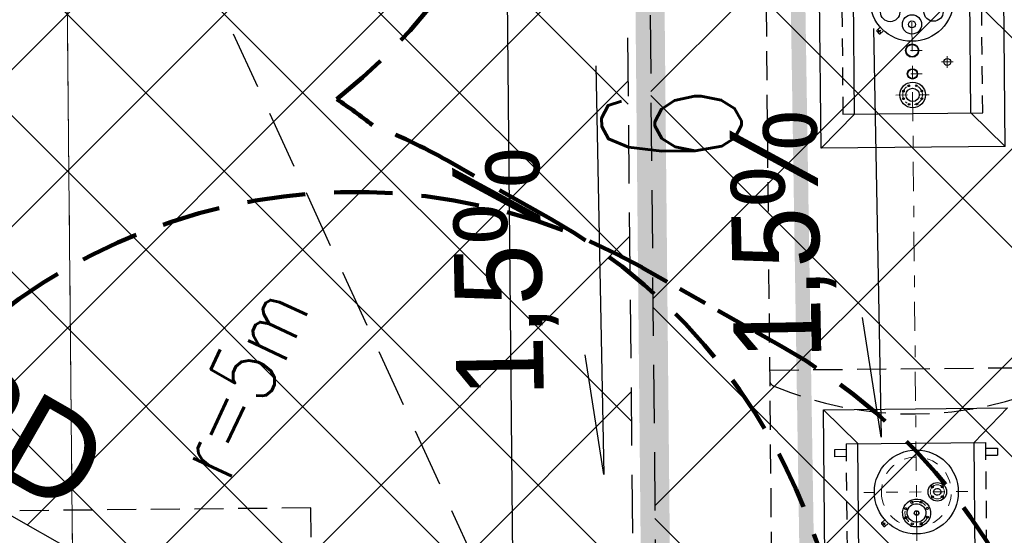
# Model space of a CAD drawing. Extents: x 8014 to 6635291, y -5609 to 5765892.
# Tile 42 of 158: x 6601155.62 to 6601164.07, y 5731792.84 to 5731797.27. Entities that reach past the tile are written whole.
import ezdxf
from ezdxf.enums import TextEntityAlignment as Align

# ---------------------------------------------------------------- set-up
doc = ezdxf.new("R2010")
doc.units = 0
doc.header["$PDSIZE"] = 0.75
for name, pattern in [('DASHDOT', [19.999999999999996, 13, -3.4, 0.2, -3.4]), ('DASHED', [0.75, 0.5, -0.25]), ('DASHED2', [0.375, 0.25, -0.125]), ('HIDDEN', [0.375, 0.25, -0.125]), ('HIDDEN2', [0.1875, 0.125, -0.0625]), ('OSIE', [1.04, 0.5, -0.25, 0.04, -0.25])]:
    doc.linetypes.add(name, pattern=pattern)
doc.layers.get('0').update_dxf_attribs({"linetype": 'CONTINUOUS'})
doc.layers.get('Defpoints').update_dxf_attribs({"linetype": 'CONTINUOUS'})
for name, color, linetype, lineweight in [('!m_spadki', 7, 'CONTINUOUS', 30), ('BK_Osie', 7, 'DASHDOT', 5), ('T_Osie', 7, 'OSIE', 9), ('T_str.5m', 150, 'HIDDEN', 100), ('T_str.ochr.8m', 40, 'HIDDEN', 60)]:
    doc.layers.add(name, color=color, linetype=linetype, lineweight=lineweight)
for name, color, linetype in [('300_ZBIORNIKI', 8, 'CONTINUOUS'), ('A-SZRAF- DROGI', 130, 'CONTINUOUS'), ('a_drogi', 4, 'CONTINUOUS'), ('a_zieleń', 80, 'CONTINUOUS'), ('droga p.poz', 22, 'CONTINUOUS'), ('Kraw', 7, 'CONTINUOUS'), ('Opisy', 1, 'CONTINUOUS'), ('T_opisy', 7, 'CONTINUOUS'), ('Wiaty', 2, 'CONTINUOUS'), ('Wymiarowanie', 7, 'CONTINUOUS')]:
    doc.layers.add(name, color=color, linetype=linetype)
doc.layers.add('AP_HATCH_DROGI', color=7, linetype='CONTINUOUS', lineweight=15, true_color=0x949494)
doc.styles.add('Arial', font='arial.ttf')
doc.styles.add('ROMANS', font='romans.shx', dxfattribs={"width": 0.7})
doc.dimstyles.new('DIM500', dxfattribs={"dimscale": 40, "dimtxt": 0.03, "dimasz": 0.01, "dimexe": 0, "dimexo": 0, "dimgap": 0.02, "dimtad": 1, "dimzin": 9, "dimdsep": 46, "dimtxsty": 'ROMANS', "dimblk": 'TICK1', "dimcen": 0, "dimse1": 1, "dimse2": 1, "dimclrd": 256, "dimclre": 7, "dimclrt": 6, "dimazin": 0, "dimtfac": 1, "dimtdec": 4, "dimtix": 1, "dimtmove": 2, "dimatfit": 3, "dimldrblk": 'TICK1', "dimfxl": 1, "dimtolj": 1, "dimtzin": 9, "dimarcsym": 0})

# ---------------------------------------------------------------- blocks, each defined once
blk = doc.blocks.new('TICK1')
at = {"color": 0}
for p, q in [((0, -1.4), (0, 1.4)), ((0, 1.110223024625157e-16), (-0.9999999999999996, 1.110223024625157e-16))]:
    blk.add_line(p, q, dxfattribs=at)
at = {"color": 2}
blk.add_line((-0.9999999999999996, -0.9999999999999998), (1, 1), dxfattribs=at)
blk = doc.blocks.new('*D113')
at = {"layer": 'Defpoints', "color": 0}
for p in [(6601157.980823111, 5731800.828557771), (6601158.082234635, 5731791.829117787), (6601159.85663036, 5731791.846089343)]:
    blk.add_point(p, dxfattribs=at)
at = {"layer": 'Wymiarowanie', "lineweight": -2}
blk.add_line((6601159.774377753, 5731800.445694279), (6601159.852804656, 5731792.246071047), dxfattribs=at)
at = {"layer": 'Wymiarowanie', "lineweight": -2, "xscale": 0.4, "yscale": 0.4, "zscale": 0.4}
for p, rotation in [((6601159.770552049, 5731800.845675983), 90.54800000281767), ((6601159.85663036, 5731791.846089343), 270.5480000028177)]:
    blk.add_blockref('TICK1', p, dxfattribs=dict(at, rotation=rotation))
at = {"layer": 'Wymiarowanie', "color": 6, "insert": (6601161.21352717, 5731796.359272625), "char_height": 1.2, "attachment_point": 5, "rotation": 270.5480000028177, "style": 'ROMANS'}
blk.add_mtext('\\A1;9', dxfattribs=at)
blk = doc.blocks.new('Z2')
at = {"layer": '300_ZBIORNIKI', "linetype": 'DASHED', "ltscale": 0.5}
for p, q in [((0.7755938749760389, 6.04577362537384e-05), (-13.6451573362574, -0.0009416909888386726)), ((-11.33626307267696, -0.001383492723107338), (-11.33606818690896, -2.5015719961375))]:
    blk.add_line(p, q, dxfattribs=at)
at = {"layer": '300_ZBIORNIKI', "linetype": 'Continuous', "extrusion": (-1.169236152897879e-07, -6.444334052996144e-08, 0.9999999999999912)}
for p, q in [((-13.66482246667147, -0.4608448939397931, 5.313195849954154e-08), (-11.68048719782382, -0.4607273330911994, 3.007615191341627e-07)), ((-11.68048719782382, -0.4607273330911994, 3.007615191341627e-07), (-11.68043118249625, -2.040992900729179, 2.009755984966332e-07)), ((-9.436657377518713, -0.4610508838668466, 5.313195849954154e-08), (-7.452322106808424, -0.4609333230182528, 3.007615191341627e-07)), ((-9.436601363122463, -2.041316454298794, -4.665396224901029e-08), (-9.436657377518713, -0.4610508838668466, 5.313195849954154e-08)), ((-9.14659824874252, -0.7516492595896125, 7.097686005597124e-08), (-9.436657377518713, -0.4610508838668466, 5.313195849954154e-08)), ((-13.3747633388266, -0.7514432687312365, 7.097686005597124e-08), (-11.9745279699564, -0.7513477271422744, 2.457161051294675e-07)), ((-9.14659824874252, -0.7516492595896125, 7.097686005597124e-08), (-7.746362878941, -0.7515537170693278, 2.457161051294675e-07)), ((-13.37470332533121, -1.750480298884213, 7.895704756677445e-09), (-11.97445979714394, -1.750415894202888, 1.826340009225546e-07)), ((-11.97446795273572, -1.750407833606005, 1.826334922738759e-07), (-11.68043118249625, -2.040992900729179, 2.009755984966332e-07)), ((-9.146538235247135, -1.750686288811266, 7.895704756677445e-09), (-9.436601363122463, -2.041316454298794, -4.665396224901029e-08)), ((-9.146538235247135, -1.750686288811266, 7.895704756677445e-09), (-7.74629470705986, -1.750621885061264, 1.826340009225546e-07)), ((-9.436601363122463, -2.041316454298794, -4.665396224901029e-08), (-7.452266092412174, -2.041198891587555, 2.009755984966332e-07))]:
    blk.add_line(p, q, dxfattribs=at)
at = {"layer": '300_ZBIORNIKI', "extrusion": (-1.169236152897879e-07, -6.444334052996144e-08, 0.9999999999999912)}
blk.add_line((-11.9745279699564, -0.7513477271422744, 2.457161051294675e-07), (-11.68048719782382, -0.4607273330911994, 3.007615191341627e-07), dxfattribs=at)
at = {"layer": '300_ZBIORNIKI', "linetype": 'DASHED', "ltscale": 0.4}
for p, q in [((-12.08467540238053, -0.6509699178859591), (-12.08467473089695, -0.5509699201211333)), ((-12.02467473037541, -0.5509703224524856), (-12.08467473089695, -0.5509699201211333)), ((-12.02467539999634, -0.6509703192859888), (-12.02467473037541, -0.5509703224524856)), ((-12.08468346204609, -1.850969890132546), (-12.08468413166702, -1.950969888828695)), ((-12.02468345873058, -1.850970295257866), (-12.02468413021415, -1.950970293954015)), ((-12.02468413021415, -1.950970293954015), (-12.08468413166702, -1.950969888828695))]:
    blk.add_line(p, q, dxfattribs=at)
at = {"layer": '300_ZBIORNIKI', "linetype": 'DASHED', "ltscale": 0.3}
for p, q in [((-11.97467540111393, -0.6509706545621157), (-13.37467542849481, -0.6509612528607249)), ((-7.746510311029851, -0.6511766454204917), (-9.146510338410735, -0.6511672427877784)), ((-13.37468348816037, -1.850961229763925), (-11.97468345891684, -1.850970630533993)), ((-9.146518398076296, -1.851167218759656), (-7.746518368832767, -1.851176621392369))]:
    blk.add_line(p, q, dxfattribs=at)
at = {"layer": '300_ZBIORNIKI', "linetype": 'Continuous'}
for p, q in [((-11.97467540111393, -0.6509706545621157), (-11.97468345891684, -1.850970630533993)), ((-9.146510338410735, -0.6511672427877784), (-9.146518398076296, -1.851167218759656)), ((-12.6873874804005, -0.9765076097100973), (-12.66506256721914, -1.002431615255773)), ((-12.66412904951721, -0.9498797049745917), (-12.68686148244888, -0.9694561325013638)), ((-12.6570775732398, -0.9504057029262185), (-12.63475266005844, -0.976329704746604)), ((-8.459222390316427, -0.9767136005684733), (-8.436897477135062, -1.002637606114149)), ((-8.435963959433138, -0.9500856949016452), (-8.4586963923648, -0.9696621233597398)), ((-8.428912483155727, -0.950611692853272), (-8.406587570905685, -0.97653569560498))]:
    blk.add_line(p, q, dxfattribs=at)
for centre, radius in [((-12.39468427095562, -1.250967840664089), 0.3600000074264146), ((-8.166519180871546, -1.251173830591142), 0.3600000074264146), ((-8.986514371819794, -1.251168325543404), 0.1100000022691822), ((-9.019041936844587, -1.172638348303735), 0.00750000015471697), ((-8.95398575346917, -1.1726387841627), 0.00750000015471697), ((-8.95398575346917, -1.1726387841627), 0.00750000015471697), ((-8.95398575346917, -1.1726387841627), 0.00750000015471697), ((-8.95398575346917, -1.1726387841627), 0.00750000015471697), ((-8.95398575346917, -1.1726387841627), 0.00750000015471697), ((-9.067640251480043, -1.219966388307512), 0.00750000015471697), ((-8.986514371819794, -1.251168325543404), 0.05700000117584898), ((-8.907984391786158, -1.218640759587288), 0.00750000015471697), ((-8.806519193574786, -1.251169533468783), 0.04408513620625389), ((-8.806519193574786, -1.251169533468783), 0.04000000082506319), ((-8.606519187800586, -1.251170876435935), 0.057), ((-8.606519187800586, -1.251170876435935), 0.05200000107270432), ((-9.065942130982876, -1.286469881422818), 0.00750000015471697), ((-9.019042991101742, -1.329697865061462), 0.00750000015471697), ((-8.953986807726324, -1.329698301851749), 0.00750000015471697), ((-8.907984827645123, -1.283696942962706), 0.00750000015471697), ((-8.907984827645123, -1.283696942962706), 0.00750000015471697), ((-8.907984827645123, -1.283696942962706), 0.00750000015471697), ((-8.706521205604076, -1.551170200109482), 0.03000000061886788)]:
    blk.add_circle(centre, radius, dxfattribs=at)
at = {"layer": '300_ZBIORNIKI', "linetype": 'Continuous', "extrusion": (-1.169236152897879e-07, -6.444334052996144e-08, 0.9999999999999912)}
for centre, radius in [((-8.274036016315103, -1.064946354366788, 1.035488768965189e-06), 0.0825138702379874), ((-8.381555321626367, -1.251172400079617, 1.035488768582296e-06), 0.0825138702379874), ((-8.381555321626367, -1.251172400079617, 1.035488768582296e-06), 0.03000504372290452), ((-8.274038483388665, -1.437399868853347, 1.035488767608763e-06), 0.08251387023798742)]:
    blk.add_circle(centre, radius, dxfattribs=at)
at = {"layer": '300_ZBIORNIKI'}
blk.add_circle((-12.39468427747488, -1.430967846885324), 0.07999999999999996, dxfattribs=at)
at = {"layer": '300_ZBIORNIKI', "linetype": 'DASHED', "ltscale": 0.5}
for centre, radius, start, end in [((-8.665538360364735, -1.250726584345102), 3.059145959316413, 156.5022813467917, 203.5066450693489), ((-11.42515348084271, -0.05094169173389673), 0.05, 90.00449036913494, 156.5022813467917)]:
    blk.add_arc(centre, radius, start, end, dxfattribs=at)
at = {"layer": '300_ZBIORNIKI', "linetype": 'DASHED', "lineweight": 5, "ltscale": 0.1}
blk.add_ellipse((-12.39468427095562, -1.250967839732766), major_axis=(-0.03251793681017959, 0.298232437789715), ratio=0.9999999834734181, start_param=4.5750873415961, end_param=10.85827264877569, dxfattribs=at)
at = {"layer": '300_ZBIORNIKI', "linetype": 'Continuous'}
for centre, major_axis, ratio, start_param, end_param in [((-12.68359874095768, -0.9732448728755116), (-0.003884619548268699, -0.003147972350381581), 0.9999999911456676, 4.742299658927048, 6.313095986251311), ((-12.66513761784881, -0.9705437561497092), (-0.003884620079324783, -0.003147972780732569), 0.9999995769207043, 5.848639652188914, 12.1318249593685), ((-12.66086631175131, -0.9536684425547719), (-0.003884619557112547, -0.003147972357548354), 0.9999999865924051, 3.171503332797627, 4.742299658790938), ((-8.455433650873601, -0.9734508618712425), (-0.003884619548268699, -0.003147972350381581), 0.9999999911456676, 4.742299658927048, 6.313095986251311), ((-8.436972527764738, -0.9707497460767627), (-0.003884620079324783, -0.003147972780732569), 0.9999995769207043, 5.848639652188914, 12.1318249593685), ((-8.43270122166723, -0.9538744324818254), (-0.003884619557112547, -0.003147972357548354), 0.9999999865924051, 3.171503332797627, 4.742299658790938)]:
    blk.add_ellipse(centre, major_axis=major_axis, ratio=ratio, start_param=start_param, end_param=end_param, dxfattribs=at)
at = {"layer": '300_ZBIORNIKI'}
for centre, major_axis, ratio, start_param, end_param in [((-12.57468426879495, -1.250967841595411), (0.01300717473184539, -0.1192929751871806), 0.9999999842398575, 4.400957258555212, 10.6841425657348), ((-12.57468426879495, -1.250967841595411), (0.07952864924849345, 0.008671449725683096), 0.9999999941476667, 2.830160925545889, 9.113346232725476), ((-12.61363136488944, -1.15886396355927), (0.000975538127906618, -0.008946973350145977), 0.9999999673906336, 1.259364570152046, 7.542549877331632), ((-12.53709674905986, -1.158300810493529), (0.0009755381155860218, -0.008946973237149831), 0.9999999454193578, 1.259364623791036, 7.542549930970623), ((-12.66735129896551, -1.213380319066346), (0.0009755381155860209, -0.00894697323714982), 0.9999999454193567, 1.259364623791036, 7.542549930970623), ((-12.57468426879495, -1.250967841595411), (0.002167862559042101, -0.01988216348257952), 0.9999998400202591, 4.400957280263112, 10.6841425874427), ((-12.57468426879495, -1.250967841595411), (0.01736903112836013, 0.00189384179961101), 0.9999997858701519, -0.3114317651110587, 5.971753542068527), ((-12.48258039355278, -1.212020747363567), (0.000975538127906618, -0.008946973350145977), 0.9999999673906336, 1.259364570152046, 7.542549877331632), ((-12.6667881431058, -1.28991493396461), (0.00894697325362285, 0.0009755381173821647), 0.9999999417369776, 2.830160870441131, 9.113346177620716), ((-12.61227178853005, -1.343634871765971), (0.00894697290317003, 0.0009755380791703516), 0.9999999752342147, -0.3114316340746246, 5.971753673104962), ((-12.53573717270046, -1.343071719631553), (0.000975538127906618, -0.008946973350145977), 0.9999999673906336, 1.259364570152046, 7.542549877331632), ((-12.48201723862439, -1.288555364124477), (0.000975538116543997, -0.008946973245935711), 0.9999998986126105, 4.400957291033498, 10.68414259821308), ((-12.43736503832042, -1.388287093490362), (0.00894697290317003, 0.0009755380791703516), 0.9999999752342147, -0.3114316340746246, 5.971753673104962), ((-12.39468427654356, -1.430967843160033), (0.02982324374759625, 0.003251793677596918), 0.9999999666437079, 2.830160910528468, 9.113346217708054), ((-12.35200351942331, -1.388287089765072), (0.00894697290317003, 0.0009755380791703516), 0.9999999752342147, -0.3114316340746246, 5.971753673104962), ((-12.43736503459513, -1.473648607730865), (0.00894697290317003, 0.0009755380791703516), 0.9999999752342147, -0.3114316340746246, 5.971753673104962), ((-12.35200352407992, -1.473648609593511), (0.00894697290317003, 0.0009755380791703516), 0.9999999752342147, -0.3114316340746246, 5.971753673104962)]:
    blk.add_ellipse(centre, major_axis=major_axis, ratio=ratio, start_param=start_param, end_param=end_param, dxfattribs=at)
at = {"layer": 'T_Osie', "ltscale": 0.2}
blk.add_line((-12.39468723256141, -1.692293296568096), (-12.39468123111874, -0.7988308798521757), dxfattribs=at)
at = {"layer": 'T_Osie', "ltscale": 0.1}
for p, q in [((-12.65377140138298, -0.9607555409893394, 0.0001527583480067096), (-12.676503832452, -0.9803319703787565, 0.0001527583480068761)), ((-12.67492583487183, -0.9591775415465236, 0.0001527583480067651), (-12.65534940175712, -0.9819099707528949, 0.0001527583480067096)), ((-8.42560631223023, -0.9609615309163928, 0.0001527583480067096), (-8.448338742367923, -0.9805379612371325, 0.0001527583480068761)), ((-8.44676074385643, -0.959383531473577, 0.0001527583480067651), (-8.427184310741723, -0.9821159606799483, 0.0001527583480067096))]:
    blk.add_line(p, q, dxfattribs=at)
at = {"layer": 'T_Osie', "ltscale": 0.11}
for p, q in [((-8.986513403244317, -1.10721090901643), (-8.986515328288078, -1.393749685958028)), ((-8.806519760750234, -1.336036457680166), (-8.80651859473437, -1.162402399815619)), ((-8.606512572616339, -1.336037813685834), (-8.606526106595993, -1.162403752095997)), ((-8.606519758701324, -1.336037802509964), (-8.606518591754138, -1.162403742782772)), ((-8.706520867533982, -1.501170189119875), (-8.706521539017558, -1.601170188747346)), ((-8.656521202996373, -1.551170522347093), (-8.756521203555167, -1.551169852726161))]:
    blk.add_line(p, q, dxfattribs=at)
at = {"layer": 'T_Osie', "ltscale": 0.5}
blk.add_line((1.237773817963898, -1.250469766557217), (-15.37026812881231, -1.251412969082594), dxfattribs=at)
at = {"layer": 'T_Osie', "ltscale": 0.07}
for centre, radius in [((-8.986514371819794, -1.251168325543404), 0.08500000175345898), ((-12.39468427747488, -1.430967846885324), 0.06035970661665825)]:
    blk.add_circle(centre, radius, dxfattribs=at)
blk.add_ellipse((-12.57468426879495, -1.250967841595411), major_axis=(0.09941081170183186, 0.01083931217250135), ratio=0.9999999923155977, start_param=2.830160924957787, end_param=9.113346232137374, dxfattribs=at)

msp = doc.modelspace()

# ---------------------------------------------------------------- hatches: boundary and pattern name
at = {"layer": 'A-SZRAF- DROGI', "linetype": 'ByBlock', "lineweight": 0}
h = msp.add_hatch(dxfattribs=at)
h.set_pattern_fill('ANSI37', color=253, scale=3, style=0)
h.set_pattern_definition([(45, (3365827.470421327, 2822255.75228963), (-0.2651650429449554, 0.2651650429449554), []), (135, (3365827.470421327, 2822255.75228963), (-0.2651650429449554, -0.2651650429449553), [])])
h.paths.add_polyline_path([(6601164.801, 5731825.446), (6601168.790559, 5731826.947746), (6601168.820585, 5731824.474329), (6601166.454, 5731823.503)])
edge = h.paths.add_edge_path()
edge.add_line((6601172.476, 5731825.895), (6601172.4105, 5731828.025676))
edge.add_line((6601172.4105, 5731828.025676), (6601173.992, 5731828.189))
edge.add_arc((6601186.03492027, 5732243.680015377), 415.665509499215, 268.3397586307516, 269.9116548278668)
edge.add_line((6601185.394, 5731828.015), (6601205.043, 5731828.193))
edge.add_line((6601205.043, 5731828.193), (6601225.2324, 5731828.343))
edge.add_line((6601225.2324, 5731828.343), (6601245.168, 5731828.586))
edge.add_line((6601245.168, 5731828.586), (6601245.54301782, 5731828.590239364))
edge.add_line((6601245.54301782, 5731828.590239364), (6601246.883624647, 5731826.593755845))
edge.add_line((6601246.883624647, 5731826.593755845), (6601221.789705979, 5731826.309230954))
edge.add_line((6601221.789705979, 5731826.309230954), (6601205.136, 5731826.031))
edge.add_line((6601205.136, 5731826.031), (6601185.273, 5731825.848))
edge.add_line((6601185.273, 5731825.848), (6601173.834, 5731826.053))
edge.add_line((6601173.834, 5731826.053), (6601172.476, 5731825.895))
edge = h.paths.add_edge_path()
edge.add_line((6601111.994, 5731733.86), (6601109.203, 5731750.836))
edge.add_line((6601109.203, 5731750.836), (6601106.88, 5731760.994))
edge.add_line((6601106.88, 5731760.994), (6601102.557, 5731779.174))
edge.add_line((6601102.557, 5731779.174), (6601096.809, 5731802.335))
edge.add_line((6601096.809, 5731802.335), (6601093.3935, 5731815.0755))
edge.add_arc((6601112.890643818, 5731821.406846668), 20.49937969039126, 186.6456011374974, 197.9902726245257, ccw=False)
edge.add_arc((6601104.100382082, 5731821.197027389), 11.77172068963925, 157.093056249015, 190.5856574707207, ccw=False)
edge.add_line((6601093.257, 5731825.779000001), (6601095.519, 5731824.743))
edge.add_line((6601095.519, 5731824.743), (6601101.325, 5731802.801))
edge.add_line((6601101.325, 5731802.801), (6601106.886, 5731780.522))
edge.add_line((6601106.886, 5731780.522), (6601111.376, 5731762.136))
edge.add_line((6601111.376, 5731762.136), (6601116.585, 5731733.745))
edge.add_line((6601116.585, 5731733.745), (6601117.929, 5731724.497))
edge.add_line((6601117.929, 5731724.497), (6601120.174581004, 5731712.998631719))
edge.add_line((6601120.174581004, 5731712.998631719), (6601122.073782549, 5731714.127215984))
edge.add_line((6601122.073782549, 5731714.127215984), (6601119.954, 5731724.963))
edge.add_line((6601119.954, 5731724.963), (6601118.634, 5731734.045))
edge.add_line((6601118.634, 5731734.045), (6601113.329, 5731762.836))
edge.add_line((6601113.329, 5731762.836), (6601108.915, 5731781.012))
edge.add_line((6601108.915, 5731781.012), (6601103.286, 5731803.464))
edge.add_line((6601103.286, 5731803.464), (6601098.333, 5731822.44))
edge.add_line((6601098.333, 5731822.44), (6601100.26, 5731826.8))
edge.add_line((6601100.26, 5731826.8), (6601104.18, 5731826.61))
edge.add_line((6601104.18, 5731826.61), (6601124.59, 5731825.705))
edge.add_arc((6601125.610328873, 5731847.683485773), 22.00215689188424, 254.8648362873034, 267.34201003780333, ccw=False)
edge.add_line((6601119.865631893, 5731826.444527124), (6601114.201632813, 5731827.976553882))
edge.add_arc((6601110.333611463, 5731814.50400797), 14.01681427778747, 73.98101766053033, 84.72925958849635)
edge.add_line((6601111.621225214, 5731828.46155551), (6601104.31, 5731828.801))
edge.add_line((6601104.31, 5731828.801), (6601098.736000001, 5731829.044))
edge.add_arc((6601099.467862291, 5731836.320540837), 7.313252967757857, 237.4214308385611, 264.25660123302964, ccw=False)
edge.add_line((6601095.530000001, 5731830.158), (6601092.874, 5731826.011))
edge.add_arc((6601101.918260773, 5731821.943692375), 9.916735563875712, 155.7860047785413, 175.0173574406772)
edge.add_arc((6601112.859662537, 5731821.4016454), 20.86790340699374, 176.1439813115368, 198.0522861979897)
edge.add_line((6601093.019, 5731814.935), (6601096.416, 5731802.213))
edge.add_line((6601096.416, 5731802.213), (6601102.139, 5731779.125))
edge.add_line((6601102.139, 5731779.125), (6601106.492, 5731760.912))
edge.add_line((6601106.492, 5731760.912), (6601108.825, 5731750.719))
edge.add_line((6601108.825, 5731750.719), (6601111.607, 5731733.785))
edge.add_line((6601111.607, 5731733.785), (6601115.11, 5731713.014))
edge.add_line((6601115.11, 5731713.014), (6601115.782940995, 5731710.388937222))
edge.add_line((6601115.782940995, 5731710.388937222), (6601116.122591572, 5731710.590771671))
edge.add_line((6601116.122591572, 5731710.590771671), (6601115.488, 5731713.094))
edge.add_line((6601115.488, 5731713.094), (6601113.741, 5731723.477))
edge.add_line((6601113.741, 5731723.477), (6601111.994, 5731733.86))
at = {"layer": 'a_drogi', "transparency": 33554687}
h = msp.add_hatch(dxfattribs=at)
h.set_pattern_fill('ANSI37', color=256, scale=0.3, style=0)
h.set_pattern_definition([(45, (100, 0), (-0.6735192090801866, 0.6735192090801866), []), (135, (100, 0), (-0.6735192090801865, -0.6735192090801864), [])])
edge = h.paths.add_edge_path()
edge.add_line((6601156.487364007, 5731801.622355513), (6601153.287513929, 5731801.591380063))
edge.add_arc((6601153.295257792, 5731800.791417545), 0.7999999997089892, 90.55462195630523, 270.5546219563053)
edge.add_line((6601153.303001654, 5731799.991455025), (6601156.502851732, 5731800.022430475))
edge.add_arc((6601156.49510787, 5731800.822392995), 0.7999999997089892, 270.5546219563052, 90.55462195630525)
edge = h.paths.add_edge_path()
edge.add_arc((6601157.327132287, 5731807.931587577), 0.8000000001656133, 270.5546218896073, 90.55462195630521)
edge.add_line((6601157.319388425, 5731808.731550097), (6601153.219584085, 5731808.691010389))
edge.add_arc((6601153.227327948, 5731807.89104787), 0.7999999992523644, 90.55462202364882, 270.5546218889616)
edge.add_line((6601153.23507181, 5731807.091085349), (6601157.334876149, 5731807.131625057))
edge = h.paths.add_edge_path()
edge.add_line((6601159.446082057, 5731790.794692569), (6601153.363321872, 5731794.254487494))
edge.add_arc((6601153.044311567, 5731793.51549608), 0.80490737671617, 66.65094559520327, 233.9990526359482)
edge.add_line((6601152.571188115, 5731792.864320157), (6601158.681068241, 5731789.415201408))
edge.add_arc((6601159.07858461, 5731790.096623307), 0.7888948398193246, 239.742291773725, 62.23550981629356)
h.paths.add_polyline_path([(6601160.91675098, 5731788.964647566), (6601160.693268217, 5731811.363524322), (6601151.093717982, 5731811.270597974), (6601151.280260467, 5731788.871363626), (6601160.91675098, 5731788.964647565)], is_closed=False)
at = {"layer": 'a_zieleń', "transparency": 33554687}
h = msp.add_hatch(dxfattribs=at)
h.set_pattern_fill('ANSI31', color=256, scale=2, angle=0.5415578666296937)
h.set_pattern_definition([(45.5415578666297, (6600987.53512271, 5732094.771343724), (-0.1784396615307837, 0.1750979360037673), [])])
edge = h.paths.add_edge_path()
edge.add_line((6601184.522925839, 5731785.715408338), (6601184.766921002, 5731785.473322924))
edge.add_line((6601184.766921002, 5731785.473322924), (6601208.79, 5731802.27))
edge.add_line((6601208.79, 5731802.27), (6601211.05, 5731814.48))
edge.add_line((6601211.05, 5731814.48), (6601142.150843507, 5731813.822858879))
edge.add_arc((6601143.69840858, 5731819.101553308), 5.500870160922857, 253.6603434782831, 270.5475106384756)
edge.add_line((6601143.750973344, 5731813.6009343), (6601191.033618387, 5731814.053326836))
edge.add_arc((6601191.121506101, 5731812.113382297), 1.941934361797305, 359.83740764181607, 92.59396805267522, ccw=False)
edge.add_line((6601193.063432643, 5731812.107871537), (6601193.07399525, 5731811.003901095))
edge.add_line((6601193.07399525, 5731811.003901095), (6601197.383252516, 5731811.044963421))
edge.add_line((6601197.383252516, 5731811.044963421), (6601197.425292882, 5731806.620725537))
edge.add_line((6601197.425292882, 5731806.620725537), (6601199.73158594, 5731806.642472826))
edge.add_line((6601199.73158594, 5731806.642472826), (6601199.802988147, 5731799.171269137))
edge.add_line((6601199.802988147, 5731799.171269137), (6601197.516155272, 5731797.164784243))
edge.add_line((6601197.516155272, 5731797.164784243), (6601194.215775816, 5731797.133052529))
edge.add_line((6601194.215775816, 5731797.133052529), (6601194.250820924, 5731793.47024802))
edge.add_arc((6601191.537576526, 5731793.658273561), 2.719751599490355, 281.08944697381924, 356.0357887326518, ccw=False)
edge.add_line((6601192.060696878, 5731790.989304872), (6601185.152182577, 5731786.155675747))
edge.add_arc((71774552.68679601, -87417922.68084788), 113685689.9179969, 124.9790439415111, 124.9790443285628)
h.paths.add_polyline_path([(6601204.905956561, 5731809.178180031), (6601202.576515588, 5731808.578882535), (6601203.741236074, 5731808.878531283)], flags=16)
h = msp.add_hatch(dxfattribs=at)
h.set_pattern_fill('ANSI31', color=256, scale=2, angle=0.5415578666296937)
h.set_pattern_definition([(45.54817982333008, (6607983.673137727, 5729436.441197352), (-0.1784598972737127, 0.175077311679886), [])])
edge = h.paths.add_edge_path()
edge.add_line((6601132.28887818, 5731807.911557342), (6601127.080955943, 5731807.902463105))
edge.add_line((6601127.080955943, 5731807.902463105), (6601127.042433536, 5731806.545763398))
edge.add_line((6601127.042433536, 5731806.545763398), (6601125.024000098, 5731806.574521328))
edge.add_line((6601125.024000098, 5731806.574521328), (6601123.865375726, 5731808.178802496))
edge.add_line((6601123.865375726, 5731808.178802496), (6601123.892619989, 5731810.090996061))
edge.add_line((6601123.892619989, 5731810.090996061), (6601127.092295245, 5731810.045408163))
edge.add_line((6601127.092295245, 5731810.045408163), (6601127.07886047, 5731809.102461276))
edge.add_line((6601127.07886047, 5731809.102461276), (6601132.973334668, 5731809.112754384))
edge.add_arc((6601141.258670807, 5731812.627467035), 8.999999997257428, 180.5464351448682, 202.9870849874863, ccw=False)
edge.add_line((6601132.259080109, 5731812.541634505), (6601132.247761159, 5731813.728432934))
edge.add_line((6601132.247761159, 5731813.728432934), (6601119.83, 5731813.61))
edge.add_line((6601119.83, 5731813.61), (6601154.4, 5731764.22))
edge.add_line((6601154.4, 5731764.22), (6601170.421137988, 5731775.462184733))
edge.add_line((6601170.421137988, 5731775.462184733), (6601167.795630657, 5731776.94312949))
edge.add_line((6601167.795630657, 5731776.94312949), (6601164.951398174, 5731771.897198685))
edge.add_line((6601164.951398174, 5731771.897198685), (6601163.57632974, 5731771.285145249))
edge.add_line((6601163.57632974, 5731771.285145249), (6601148.409338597, 5731779.830782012))
edge.add_line((6601148.409338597, 5731779.830782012), (6601150.867544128, 5731784.186563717))
edge.add_arc((6601153.830783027, 5731789.327859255), 5.934113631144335, 214.9282003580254, 240.0425568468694, ccw=False)
edge.add_line((6601148.96558026, 5731785.930285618), (6601146.46801821, 5731789.497160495))
edge.add_line((6601146.46801821, 5731789.497160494), (6601142.298628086, 5731786.729162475))
edge.add_line((6601142.298628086, 5731786.729162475), (6601135.134562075, 5731796.97315696))
edge.add_line((6601135.134562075, 5731796.97315696), (6601132.678694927, 5731795.250945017))
edge.add_line((6601132.678694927, 5731795.250945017), (6601128.604672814, 5731801.064981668))
edge.add_line((6601128.604672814, 5731801.064981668), (6601130.241763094, 5731802.2116806))
edge.add_line((6601130.241763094, 5731802.2116806), (6601128.230332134, 5731805.075452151))
edge.add_line((6601128.230332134, 5731805.075452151), (6601132.288878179, 5731807.911557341))
h.paths.add_polyline_path([(6601124.087608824, 5731807.273295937), (6601122.407785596, 5731810.036661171), (6601124.012220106, 5731807.36403475), (6601124.444687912, 5731807.376661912)])
at = {"layer": 'AP_HATCH_DROGI', "transparency": 33554687}
h = msp.add_hatch(dxfattribs=at)
h.set_pattern_fill('ANSI37', color=8, scale=0.4, style=0)
h.set_pattern_definition([(45, (-235.1363771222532, -0.007408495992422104), (-0.8980256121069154, 0.8980256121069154), []), (135, (-235.1363771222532, -0.007408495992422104), (-0.8980256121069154, -0.8980256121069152), [])])
h.paths.add_polyline_path([(6601193.249542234, 5731793.599106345), (6601193.023173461, 5731793.157140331), (6601192.537164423, 5731792.545996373), (6601191.365211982, 5731791.715704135), (6601183.212684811, 5731786.011685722), (6601182.497746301, 5731785.59703122), (6601181.617589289, 5731785.472365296), (6601180.787473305, 5731785.553877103), (6601179.223053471, 5731786.31994221), (6601177.752199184, 5731787.151714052), (6601177.339079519, 5731787.292707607), (6601176.353805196, 5731787.380852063), (6601169.258341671, 5731787.337031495), (6601168.753547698, 5731787.164823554), (6601168.391850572, 5731786.815376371), (6601168.269527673, 5731786.161551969), (6601168.290580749, 5731783.987948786), (6601168.488974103, 5731783.423273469), (6601168.945697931, 5731783.165323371), (6601175.69063093, 5731779.256652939), (6601170.30296666, 5731775.521471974), (6601167.794910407, 5731776.936167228), (6601167.128955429, 5731777.163692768), (6601166.526245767, 5731776.961653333), (6601165.767206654, 5731775.783688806), (6601163.33174438, 5731771.472463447), (6601149.285564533, 5731779.333072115), (6601151.242391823, 5731782.823348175, 0.4126509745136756), (6601150.866490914, 5731784.182768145, -0.1085287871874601), (6601148.96558026, 5731785.930285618), (6601146.409825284, 5731789.580268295, 0.3525795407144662), (6601145.069900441, 5731789.886280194), (6601141.732827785, 5731787.547236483), (6601129.630619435, 5731804.831204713), (6601132.978262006, 5731807.182528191, 0.4134176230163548), (6601133.224768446, 5731808.57313886, -0.1152150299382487), (6601132.259080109, 5731812.541634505), (6601132.249191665, 5731813.578443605), (6601191.12157696, 5731814.047908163), (6601191.993802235, 5731813.804172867), (6601192.465289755, 5731813.507952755), (6601192.845826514, 5731812.99932286), (6601193.051446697, 5731812.404393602), (6601193.047141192, 5731810.787722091), (6601189.71617973, 5731810.759041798), (6601189.71617973, 5731810.476779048), (6601189.478657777, 5731810.589941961), (6601189.137921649, 5731810.649778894), (6601188.638827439, 5731810.516336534), (6601188.455564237, 5731810.361099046), (6601188.183916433, 5731809.949719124), (6601188.300918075, 5731797.719288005), (6601188.593649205, 5731797.284428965), (6601189.24852946, 5731797.040421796), (6601189.730764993, 5731797.164266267), (6601189.9472133, 5731797.324671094), (6601190.197602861, 5731797.731115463, -0.05991203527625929), (6601190.100695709, 5731797.525527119), (6601190.166834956, 5731797.525527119), (6601193.211719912, 5731797.5521764), (6601193.249542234, 5731793.599106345)], is_closed=False)
h.paths.add_polyline_path([(6601150.891862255, 5731811.46124344), (6601160.891791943, 5731811.516907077), (6601161.10822189, 5731789.159091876), (6601151.108690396, 5731789.062293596)], flags=16)
h.paths.add_polyline_path([(6601183.692642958, 5731809.969609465), (6601184.392950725, 5731809.683450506), (6601184.692597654, 5731808.979128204), (6601184.811738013, 5731796.463292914), (6601184.682850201, 5731795.960525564), (6601184.52561327, 5731795.751385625), (6601184.137843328, 5731795.50636878), (6601183.821335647, 5731795.45177002), (6601168.207583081, 5731795.409667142), (6601167.268951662, 5731795.745236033), (6601166.254055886, 5731796.470527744), (6601165.426889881, 5731797.629044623), (6601165.163207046, 5731798.3539978), (6601165.033918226, 5731799.292866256), (6601165.009865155, 5731801.818820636), (6601164.931315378, 5731807.967476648), (6601165.324893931, 5731808.648588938), (6601165.820058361, 5731809.170203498), (6601166.435272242, 5731809.557882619), (6601167.143473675, 5731809.853225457)], flags=16)

# ---------------------------------------------------------------- linework, layer by layer
at = {"layer": '!m_spadki', "linetype": 'Continuous'}
for points in [[(6601162.945546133, 5731797.193174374), (6601163.012636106, 5731793.687478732), (6601162.852228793, 5731794.714137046)], [(6601162.945546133, 5731797.193174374), (6601163.012636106, 5731793.687478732), (6601162.852228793, 5731794.714137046)], [(6601162.945546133, 5731797.193174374), (6601163.012636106, 5731793.687478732), (6601162.852228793, 5731794.714137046)], [(6601160.562856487, 5731796.872435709), (6601160.631267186, 5731793.366765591), (6601160.470473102, 5731794.393363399)], [(6601160.562856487, 5731796.872435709), (6601160.631267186, 5731793.366765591), (6601160.470473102, 5731794.393363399)], [(6601160.562856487, 5731796.872435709), (6601160.631267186, 5731793.366765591), (6601160.470473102, 5731794.393363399)]]:
    msp.add_lwpolyline(points, dxfattribs=at)
at = {"linetype": 'DASHED'}
msp.add_line((6601160.693268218, 5731811.363524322), (6601160.91675098, 5731788.964647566), dxfattribs=at)
at = {"color": 7, "linetype": 'HIDDEN2', "lineweight": 25, "ltscale": 2}
msp.add_lwpolyline([(6601154.118546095, 5731793.041280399), (6601154.142407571, 5731790.541394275), (6601158.14222547, 5731790.579561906), (6601158.118363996, 5731793.079448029)], close=True, dxfattribs=at)
at = {"layer": 'BK_Osie', "ltscale": 0.1}
msp.add_line((6601156.120557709, 5731787.610161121), (6601155.889473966, 5731811.770233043), dxfattribs=at)
at = {"layer": 'BK_Osie', "ltscale": 20}
msp.add_line((6601156.120557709, 5731787.610161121), (6601155.957380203, 5731804.670557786), dxfattribs=at)
at = {"layer": 'droga p.poz', "linetype": 'DASHED2', "ltscale": 5}
msp.add_lwpolyline([(6601134.432121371, 5731816.251352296, 0.125, 0.125, 0), (6601138.493924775, 5731811.38631306, 0.125, 0.125, 0), (6601152.720186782, 5731810.529102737, 0.125, 0.125, 0), (6601159.470171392, 5731810.434289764, 0.125, 0.125, 0), (6601162.14593085, 5731807.195793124, 0.125, 0.125, 0), (6601162.475580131, 5731786.163112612, 0.125, 0.125, 0), (6601169.627939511, 5731779.574954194, 0.125, 0.125, 0), (6601174.661522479, 5731775.951881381, 0.2, 0.2, 0)], format="xyseb", dxfattribs=at)
at = {"layer": 'Kraw'}
msp.add_line((6601153.363321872, 5731794.254487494), (6601159.446082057, 5731790.794692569), dxfattribs=at)
at = {"layer": 'T_str.5m', "ltscale": 2}
msp.add_line((6601160.173012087, 5731795.561533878, -3.209031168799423e-07), (6601159.289506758, 5731796.060717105), dxfattribs=at)
at = {"layer": 'T_str.5m'}
msp.add_line((6601162.155536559, 5731794.46802637, 8.794888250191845e-09), (6601160.957199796, 5731795.144813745, 8.794888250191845e-09), dxfattribs=at)
at = {"layer": 'T_str.5m', "ltscale": 2}
for centre, radius, start, end in [((6601155.248005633, 5731800.516679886, -2.922147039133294e-07), 4.999999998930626, 308.1939525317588, 0.5435337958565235), ((6601155.571851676, 5731792.423010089, -2.922147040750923e-07), 5, 52.04511345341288, 56.38867053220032), ((6601156.830687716, 5731791.707073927), 5, 60.54342235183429, 68.69862347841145), ((6601158.498382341, 5731790.791169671, 8.794888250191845e-09), 4.999999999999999, 60.54344323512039, 150.5434432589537), ((6601157.714196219, 5731791.207888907, -3.209031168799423e-07), 5, 330.5434433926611, 60.54346412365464), ((6601159.696719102, 5731790.114382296, 8.794888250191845e-09), 5, 330.5434431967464, 60.54344321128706)]:
    msp.add_arc(centre, radius, start, end, dxfattribs=at)
at = {"layer": 'T_str.ochr.8m', "color": 40, "ltscale": 3, "elevation": 2.394665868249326e-10}
msp.add_lwpolyline([(6601171.225223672, 5731777.209901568), (6601169.465273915, 5731777.209892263, -0.4141853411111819), (6601161.465274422, 5731785.210215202), (6601161.465274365, 5731786.400215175, -0.4142134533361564), (6601169.465273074, 5731794.400212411), (6601171.225272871, 5731794.400209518, -0.4142132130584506), (6601179.225272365, 5731786.400216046), (6601179.225272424, 5731785.21021607, -0.4141874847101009), (6601171.225223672, 5731777.209901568, 0.6249487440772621)], format="xyb", dxfattribs=at)
at = {"layer": 'T_str.ochr.8m', "color": 202, "ltscale": 2}
for centre, start, end in [((6601157.260715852, 5731807.695597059, 1.031868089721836e-08), 270.5435333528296, 0.5435337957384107), ((6601156.640743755, 5731807.689715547, 1.031868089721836e-08), 180.5435335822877, 270.5435340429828)]:
    msp.add_arc(centre, 30, start, end, dxfattribs=at)
at = {"layer": 'Wiaty', "color": 10, "linetype": 'DASHED', "ltscale": 2, "const_width": 0.2500000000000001}
msp.add_lwpolyline([(6601150.891791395, 5731811.468651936), (6601160.891721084, 5731811.524315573), (6601161.108151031, 5731789.166500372), (6601151.108619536, 5731789.069702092), (6601150.89178433, 5731811.469390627)], dxfattribs=at)
at = {"layer": 'Wiaty', "linetype": 'DASHED', "flags": 128}
for points in [[(6601160.891405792, 5731811.556886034), (6601161.108233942, 5731789.157935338), (6601151.108691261, 5731789.062292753), (6601150.891862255, 5731811.46124344), (6601160.891405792, 5731811.556886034)], [(6601150.891791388, 5731811.468652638), (6601161.108151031, 5731789.166500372)]]:
    msp.add_lwpolyline(points, dxfattribs=at)

# ---------------------------------------------------------------- block references
at = {"layer": '300_ZBIORNIKI', "rotation": 90.5435338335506}
msp.add_blockref('Z2', (6601161.946288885, 5731805.598552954), dxfattribs=at)

# ---------------------------------------------------------------- texts
at = {"layer": '!m_spadki', "linetype": 'Continuous', "style": 'Arial'}
for height, rotation, width, p in [(0.7499999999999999, 91.09635963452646, 0.9, (6601162.479182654, 5731795.430759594)), (0.7499999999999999, 91.09635963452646, 0.9, (6601162.479182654, 5731795.430759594)), (0.7499999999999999, 91.09635963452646, 0.9, (6601162.479182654, 5731795.430759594)), (0.7500000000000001, 91.10314853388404, 0.8999999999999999, (6601160.097154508, 5731795.109974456)), (0.7500000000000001, 91.10314853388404, 0.8999999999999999, (6601160.097154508, 5731795.109974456)), (0.7500000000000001, 91.10314853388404, 0.8999999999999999, (6601160.097154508, 5731795.109974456))]:
    msp.add_text('1,5%%%', height=height, rotation=rotation, dxfattribs=dict(at, width=width)).set_placement(p, align=Align.CENTER)
at = {"layer": 'Opisy', "insert": (6601156.451079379, 5731793.702630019), "char_height": 0.8000000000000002, "width": 19.59128174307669, "attachment_point": 3, "rotation": 330.16972768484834, "style": 'Arial'}
msp.add_mtext('MPD', dxfattribs=at)
at = {"layer": 'T_opisy', "style": 'ROMANS', "width": 0.7999999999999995}
msp.add_text('r=5m ', height=0.5499999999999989, rotation=64.91515457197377, dxfattribs=at).set_placement((6601157.406397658, 5731793.28407303, 9.662077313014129e-08))

# ---------------------------------------------------------------- dimensions: what is measured, and where the dimension line sits
at = {"layer": 'Wymiarowanie'}
dim = msp.add_linear_dim(base=(6601159.85663036, 5731791.846089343), p1=(6601157.980823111, 5731800.828557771), p2=(6601158.082234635, 5731791.829117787), angle=90.54799999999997, dimstyle='DIM500', dxfattribs=at)
dim.commit()
dim.dimension.update_dxf_attribs({"geometry": '*D113', "text_midpoint": (6601161.21352717, 5731796.359272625)})

doc.saveas('drawing.dxf')
